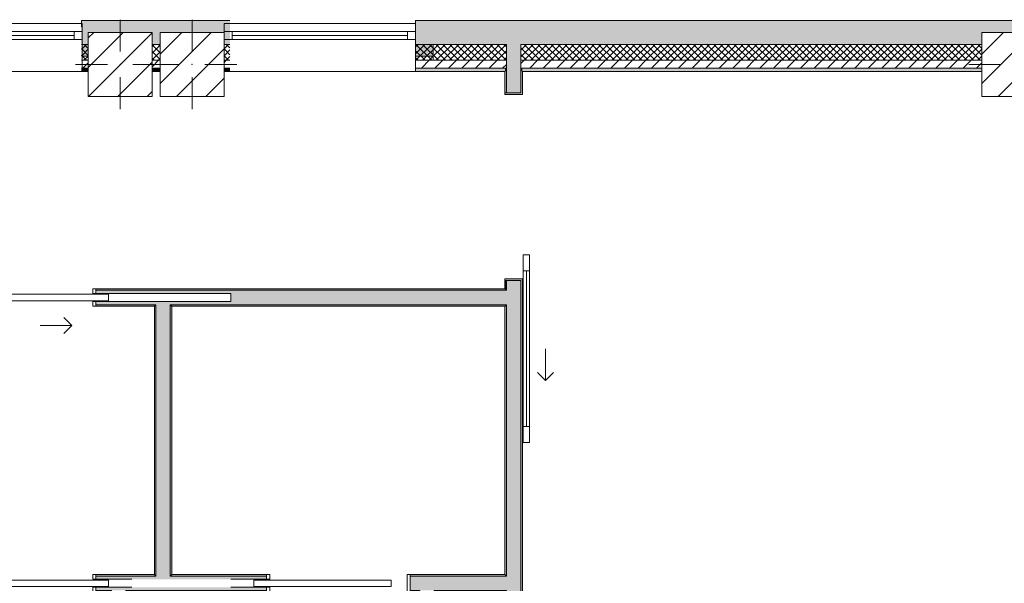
# Model space of a CAD drawing. Header units: millimetres. Extents: x -28277 to 305935, y -19284 to 4746.
# Tile 175 of 256: x 170954 to 177123, y -15544 to -12015. Entities that reach past the tile are written whole.
import ezdxf

# ---------------------------------------------------------------- set-up
doc = ezdxf.new("R2010")
doc.units = ezdxf.units.MM
doc.header["$MEASUREMENT"] = 0
doc.linetypes.add('Wipeout_Contour', pattern=[1000, 0, -1000])
for name, color, linetype in [('10_ESTR_Pilars', 7, 'Continuous'), ('12_FAÇ_Façana', 7, 'Continuous'), ('Puertas Archicad', 7, 'Continuous'), ('Ventanas Archicad', 7, 'Continuous')]:
    doc.layers.add(name, color=color, linetype=linetype)
for name, color, linetype, lineweight in [('10_ESTR_Pilars_Pluma_Nº__20', 1, 'Continuous', 5), ('10_ESTR_Pilars_Pluma_Nº__28', 7, 'Continuous', 20), ('10_ESTR_Pilars_Pluma_Nº__42', 8, 'Continuous', 25), ('12_FAÇ_Façana_Pluma_Nº__2', 8, 'Continuous', 5), ('12_FAÇ_Façana_Pluma_Nº__7', 7, 'Continuous', 5), ('Puertas Archicad_Pluma_Nº__1', 7, 'Continuous', 5), ('Puertas Archicad_Pluma_Nº__7', 7, 'Continuous', 5), ('Ventanas Archicad_Pluma_Nº__7', 7, 'Continuous', 5)]:
    doc.layers.add(name, color=color, linetype=linetype, lineweight=lineweight)
for name, color, linetype, lineweight, true_color in [('12_FAÇ_Façana_Pluma_Nº__102', 7, 'Continuous', 5, 0xcccccc), ('12_FAÇ_Façana_Pluma_Nº__174', 7, 'Continuous', 13, 0xe4ad2c), ('12_FAÇ_Façana_Pluma_Nº__176', 7, 'Continuous', 15, 0x93a0c6), ('12_FAÇ_Façana_Pluma_Nº__3', 7, 'Continuous', 5, 0xa4a4a4), ('12_FAÇ_Façana_Pluma_Nº__43', 7, 'Continuous', 5, 0xa4a4a6), ('Puertas Archicad_Pluma_Nº__23', 7, 'Continuous', 5, 0xa4a4a6), ('Puertas Archicad_Pluma_Nº__3', 7, 'Continuous', 5, 0xa4a4a4), ('Ventanas Archicad_Pluma_Nº__23', 7, 'Continuous', 5, 0xa4a4a6), ('Ventanas Archicad_Pluma_Nº__3', 7, 'Continuous', 5, 0xa4a4a4), ('Ventanas Archicad_Pluma_Nº__43', 7, 'Continuous', 5, 0xa4a4a6)]:
    doc.layers.add(name, color=color, linetype=linetype, lineweight=lineweight, true_color=true_color)
pattern_1 = [(45, (184431.643, 0), (-42.4264, 42.4264), [])]
pattern_2 = [(45, (184431.643, 0), (-21.213203, 21.213203), []), (135, (184431.643, 0), (21.213203, 21.213203), [])]
pattern_3 = [(0, (184431.64, 0), (0, 150), [0, -150])]
pattern_4 = [(0, (0, 0), (0, 1558.8), [97.5, -802.5]), (0, (450, 779.4), (0, 1558.8), [97.5, -802.5]), (60, (0, 0), (-1350, 779.4), [97.5, -802.5]), (60, (900, 0), (-1350, 779.4), [97.5, -802.5]), (120, (97.5, 0), (1350, 779.4), [97.5, -802.5]), (120, (997.5, 0), (1350, 779.4), [97.5, -802.5]), (0, (0, 150), (0, 300), [0, -300, 0, -450]), (45, (150, 150), (-212.13, 212.13), [0, -225, 0, -375])]
pattern_5 = [(45, (184431.64, 0), (-91.9239, 91.9239), [])]

# ---------------------------------------------------------------- blocks, each defined once
blk = doc.blocks.new('Muro_56_7', base_point=(177395.5, -12339))
at = {"layer": '12_FAÇ_Façana_Pluma_Nº__102', "linetype": 'Continuous', "lineweight": 0, "true_color": 0xe5e5e5}
for points in [[(174003.7, -12019), (173434.2, -12019), (173434.2, -12169), (174003.7, -12169)], [(174003.7, -12169), (174093.7, -12169), (174093.7, -12019), (174003.7, -12019)], [(174093.7, -12019), (174093.7, -12169), (176981.2, -12169), (176981.2, -12094.6), (177381.3, -12094.6), (177381.3, -12169), (177395.5, -12169), (177395.5, -12019)]]:
    blk.add_hatch(color=254, dxfattribs=at).paths.add_polyline_path(points)
at = {"layer": '12_FAÇ_Façana_Pluma_Nº__174', "linetype": 'Continuous', "lineweight": 13, "true_color": 0xe4ad2c}
h = blk.add_hatch(dxfattribs=at)
h.set_pattern_fill('SATE_Aislamiento_0007', color=42, style=0, pattern_type=2)
h.set_pattern_definition(pattern_2)
h.paths.add_polyline_path([(174003.7, -12169), (173434.2, -12169), (173434.2, -12269), (174003.7, -12269)])
h = blk.add_hatch(dxfattribs=at)
h.set_pattern_fill('SATE_Aislamiento_0007', color=42, style=0, pattern_type=2)
h.set_pattern_definition(pattern_2)
h.paths.add_polyline_path([(174093.7, -12269), (176981.2, -12269), (176981.2, -12169), (174093.7, -12169)])
h = blk.add_hatch(dxfattribs=at)
h.set_pattern_fill('SATE_Aislamiento_0007', color=42, style=0, pattern_type=2)
h.set_pattern_definition(pattern_2)
h.paths.add_polyline_path([(177381.3, -12269), (177395.5, -12269), (177395.5, -12169), (177381.3, -12169)])
at = {"layer": '12_FAÇ_Façana_Pluma_Nº__176', "linetype": 'Continuous', "lineweight": 0, "true_color": 0x495063}
for points in [[(173993.7, -12319), (173434.2, -12319), (173434.2, -12339), (173993.7, -12339)], [(173993.7, -12339), (174003.7, -12339), (174003.7, -12319), (173993.7, -12319)], [(174093.7, -12339), (174103.7, -12339), (174103.7, -12319), (174093.7, -12319)], [(174103.7, -12339), (176981.2, -12339), (176981.2, -12319), (174103.7, -12319)], [(177381.3, -12339), (177395.5, -12339), (177395.5, -12319), (177381.3, -12319)]]:
    blk.add_hatch(color=251, dxfattribs=at).paths.add_polyline_path(points)
at = {"layer": '12_FAÇ_Façana_Pluma_Nº__2', "linetype": 'Continuous', "lineweight": 5}
h = blk.add_hatch(dxfattribs=at)
h.set_pattern_fill('Ceramic_0007', color=8, style=0, pattern_type=2)
h.set_pattern_definition(pattern_1)
h.paths.add_polyline_path([(174003.7, -12269), (173434.2, -12269), (173434.2, -12319), (174003.7, -12319)])
h = blk.add_hatch(dxfattribs=at)
h.set_pattern_fill('Ceramic_0007', color=8, style=0, pattern_type=2)
h.set_pattern_definition(pattern_1)
h.paths.add_polyline_path([(174093.7, -12319), (176981.2, -12319), (176981.2, -12269), (174093.7, -12269)])
h = blk.add_hatch(dxfattribs=at)
h.set_pattern_fill('Ceramic_0007', color=8, style=0, pattern_type=2)
h.set_pattern_definition(pattern_1)
h.paths.add_polyline_path([(177381.3, -12319), (177395.5, -12319), (177395.5, -12269), (177381.3, -12269)])
at = {"layer": '12_FAÇ_Façana_Pluma_Nº__7', "color": 7, "linetype": 'Continuous', "lineweight": 5}
for p, q in [((173434.2, -12169), (174003.7, -12169)), ((174003.7, -12169), (174003.7, -12269)), ((174093.7, -12269), (174093.7, -12169)), ((174093.7, -12169), (176981.2, -12169)), ((177381.3, -12169), (177395.5, -12169)), ((173434.2, -12269), (174003.7, -12269)), ((174003.7, -12269), (174003.7, -12319)), ((174093.7, -12319), (174093.7, -12269)), ((174093.7, -12269), (176981.2, -12269)), ((177381.3, -12269), (177395.5, -12269)), ((173434.2, -12319), (174003.7, -12319)), ((174003.7, -12319), (174003.7, -12339)), ((174093.7, -12339), (174093.7, -12319)), ((174093.7, -12319), (176981.2, -12319)), ((177381.3, -12319), (177395.5, -12319))]:
    blk.add_line(p, q, dxfattribs=at)
at = {"layer": '12_FAÇ_Façana_Pluma_Nº__7', "color": 7, "linetype": 'Continuous', "lineweight": 5, "flags": 128}
for points in [[(177395.5, -12019), (173434.2, -12019)], [(173434.2, -12019), (173434.2, -12339)], [(177395.5, -12059), (177395.5, -12019)], [(173434.2, -12339), (173993.7, -12339)], [(174103.7, -12339), (176981.2, -12339)], [(177381.3, -12339), (177395.5, -12339)]]:
    blk.add_lwpolyline(points, dxfattribs=at)
blk = doc.blocks.new('Muro_58_7', base_point=(172270.5, -12339))
at = {"layer": '12_FAÇ_Façana_Pluma_Nº__102', "linetype": 'Continuous', "lineweight": 0, "true_color": 0xe5e5e5}
blk.add_hatch(color=254, dxfattribs=at).paths.add_polyline_path([(172270.5, -12019), (171340.5, -12019), (171340.5, -12169), (171383.3, -12169), (171383.3, -12094.6), (171783.3, -12094.6), (171783.3, -12169), (171834.2, -12169), (171834.2, -12094.6), (172234.2, -12094.6), (172234.2, -12169), (172270.5, -12169)])
at = {"layer": '12_FAÇ_Façana_Pluma_Nº__174', "linetype": 'Continuous', "lineweight": 13, "true_color": 0xe4ad2c}
h = blk.add_hatch(dxfattribs=at)
h.set_pattern_fill('SATE_Aislamiento_0007', color=42, style=0, pattern_type=2)
h.set_pattern_definition(pattern_2)
h.paths.add_polyline_path([(171340.5, -12269), (171383.3, -12269), (171383.3, -12169), (171340.5, -12169)])
h = blk.add_hatch(dxfattribs=at)
h.set_pattern_fill('SATE_Aislamiento_0007', color=42, style=0, pattern_type=2)
h.set_pattern_definition(pattern_2)
h.paths.add_polyline_path([(171783.3, -12269), (171834.2, -12269), (171834.2, -12169), (171783.3, -12169)])
h = blk.add_hatch(dxfattribs=at)
h.set_pattern_fill('SATE_Aislamiento_0007', color=42, style=0, pattern_type=2)
h.set_pattern_definition(pattern_2)
h.paths.add_polyline_path([(172234.2, -12269), (172270.5, -12269), (172270.5, -12169), (172234.2, -12169)])
at = {"layer": '12_FAÇ_Façana_Pluma_Nº__176', "linetype": 'Continuous', "lineweight": 0, "true_color": 0x495063}
for points in [[(171340.5, -12339), (171383.3, -12339), (171383.3, -12319), (171340.5, -12319)], [(171783.3, -12339), (171834.2, -12339), (171834.2, -12319), (171783.3, -12319)], [(172234.2, -12339), (172270.5, -12339), (172270.5, -12319), (172234.2, -12319)]]:
    blk.add_hatch(color=251, dxfattribs=at).paths.add_polyline_path(points)
at = {"layer": '12_FAÇ_Façana_Pluma_Nº__2', "linetype": 'Continuous', "lineweight": 5}
h = blk.add_hatch(dxfattribs=at)
h.set_pattern_fill('Ceramic_0007', color=8, style=0, pattern_type=2)
h.set_pattern_definition(pattern_1)
h.paths.add_polyline_path([(171340.5, -12319), (171383.3, -12319), (171383.3, -12269), (171340.5, -12269)])
h = blk.add_hatch(dxfattribs=at)
h.set_pattern_fill('Ceramic_0007', color=8, style=0, pattern_type=2)
h.set_pattern_definition(pattern_1)
h.paths.add_polyline_path([(171783.3, -12319), (171834.2, -12319), (171834.2, -12269), (171783.3, -12269)])
h = blk.add_hatch(dxfattribs=at)
h.set_pattern_fill('Ceramic_0007', color=8, style=0, pattern_type=2)
h.set_pattern_definition(pattern_1)
h.paths.add_polyline_path([(172234.2, -12319), (172270.5, -12319), (172270.5, -12269), (172234.2, -12269)])
at = {"layer": '12_FAÇ_Façana_Pluma_Nº__7', "color": 7, "linetype": 'Continuous', "lineweight": 5}
for p, q in [((171340.5, -12169), (171383.3, -12169)), ((171783.3, -12169), (171834.2, -12169)), ((172234.2, -12169), (172270.5, -12169)), ((171340.5, -12269), (171383.3, -12269)), ((171783.3, -12269), (171834.2, -12269)), ((172234.2, -12269), (172270.5, -12269)), ((171340.5, -12319), (171383.3, -12319)), ((171783.3, -12319), (171834.2, -12319)), ((172234.2, -12319), (172270.5, -12319))]:
    blk.add_line(p, q, dxfattribs=at)
at = {"layer": '12_FAÇ_Façana_Pluma_Nº__7', "color": 7, "linetype": 'Continuous', "lineweight": 5, "flags": 128}
for points in [[(172270.5, -12019), (171340.5, -12019)], [(171340.5, -12019), (171340.5, -12059)], [(171340.5, -12339), (171383.3, -12339)], [(171783.3, -12339), (171834.2, -12339)], [(172234.2, -12339), (172270.5, -12339)]]:
    blk.add_lwpolyline(points, dxfattribs=at)
blk = doc.blocks.new('Ventana Vertical Multi-Faja 27_11')
at = {"layer": 'Ventanas Archicad_Pluma_Nº__23', "color": 253, "linetype": 'Continuous', "lineweight": 5, "true_color": 0xa4a4a6}
for p, q in [((-600, 0), (-550, 0)), ((-550, 0), (-550, -50)), ((550, -50), (550, 0)), ((550, 0), (600, 0)), ((-550, -50), (-600, -50)), ((600, -50), (550, -50))]:
    blk.add_line(p, q, dxfattribs=at)
at = {"layer": 'Ventanas Archicad_Pluma_Nº__3', "color": 253, "linetype": 'Continuous', "lineweight": 5, "true_color": 0xa4a4a4}
for p, q in [((-600, 50), (600, 50)), ((-550, 0), (550, 0)), ((-550, -25), (550, -25)), ((550, -50), (-550, -50)), ((-600, -250), (600, -250))]:
    blk.add_line(p, q, dxfattribs=at)
at = {"layer": 'Ventanas Archicad_Pluma_Nº__43', "color": 253, "linetype": 'Continuous', "lineweight": 5, "true_color": 0xa4a4a6}
for p, q in [((-600, -180), (-600, -155)), ((600, -180), (600, -155))]:
    blk.add_line(p, q, dxfattribs=at)
at = {"layer": 'Ventanas Archicad_Pluma_Nº__7', "color": 7, "linetype": 'Continuous', "lineweight": 5}
for p, q in [((-600, 50), (-600, 30)), ((-600, 30), (-600, 0)), ((-600, 30), (-600, 0)), ((-600, 0), (-600, -50)), ((-600, 0), (-600, -50)), ((-600, 0), (-600, -50)), ((-600, 0), (-600, -50)), ((600, 50), (600, 30)), ((600, 30), (600, 0)), ((600, 30), (600, 0)), ((600, 0), (600, -50)), ((600, 0), (600, -50)), ((600, 0), (600, -50)), ((600, 0), (600, -50)), ((-600, -50), (-600, -80)), ((-600, -50), (-600, -80)), ((600, -50), (600, -80)), ((600, -50), (600, -80)), ((-600, -80), (-600, -155)), ((-600, -80), (-600, -155)), ((600, -80), (600, -155)), ((600, -80), (600, -155)), ((-600, -180), (-600, -230)), ((600, -180), (600, -230)), ((-600, -230), (-600, -250)), ((600, -230), (600, -250))]:
    blk.add_line(p, q, dxfattribs=at)
blk = doc.blocks.new('Muro_60_7', base_point=(173429.2, -12339))
at = {"layer": '12_FAÇ_Façana', "linetype": 'Continuous', "lineweight": 0, "true_color": 0x000000}
h = blk.add_hatch(dxfattribs=at)
h.set_pattern_fill('Yeso_0007', color=18, style=0, pattern_type=2)
h.set_pattern_definition(pattern_3)
h.paths.add_polyline_path([(172234.2, -12269), (172234.2, -12244), (172124.2, -12244), (172124.2, -12269)])
h = blk.add_hatch(dxfattribs=at)
h.set_pattern_fill('Yeso_0007', color=18, style=0, pattern_type=2)
h.set_pattern_definition(pattern_3)
h.paths.add_polyline_path([(173434.2, -12269), (173544.2, -12269), (173544.2, -12244), (173434.2, -12244)])
at = {"layer": '12_FAÇ_Façana_Pluma_Nº__102', "linetype": 'Continuous', "lineweight": 0, "true_color": 0xe5e5e5}
for points in [[(172124.2, -12169), (172124.2, -12244), (172234.2, -12244), (172234.2, -12059)], [(173544.2, -12169), (173434.2, -12059), (173434.2, -12244), (173544.2, -12244)]]:
    blk.add_hatch(color=254, dxfattribs=at).paths.add_polyline_path(points)
at = {"layer": '12_FAÇ_Façana_Pluma_Nº__43', "color": 253, "linetype": 'Continuous', "lineweight": 5, "true_color": 0xa4a4a6}
for p, q in [((172124.2, -12244), (172124.2, -12269)), ((172234.2, -12244), (172124.2, -12244)), ((172124.2, -12269), (172234.2, -12269)), ((172234.2, -12269), (172234.2, -12244)), ((173434.2, -12269), (173434.2, -12244)), ((173434.2, -12244), (173544.2, -12244)), ((173544.2, -12269), (173434.2, -12269)), ((173544.2, -12244), (173544.2, -12269))]:
    blk.add_line(p, q, dxfattribs=at)
at = {"layer": '12_FAÇ_Façana_Pluma_Nº__7', "color": 7, "linetype": 'Continuous', "lineweight": 5}
for p, q in [((172234.2, -12039), (172234.2, -12059)), ((172234.2, -12059), (172234.2, -12089)), ((172234.2, -12059), (172234.2, -12089)), ((172234.2, -12089), (172234.2, -12139)), ((172234.2, -12089), (172234.2, -12139)), ((173434.2, -12039), (173434.2, -12059)), ((173434.2, -12059), (173434.2, -12089)), ((173434.2, -12059), (173434.2, -12089)), ((173434.2, -12089), (173434.2, -12139)), ((173434.2, -12089), (173434.2, -12139)), ((172234.2, -12139), (172234.2, -12169)), ((172234.2, -12139), (172234.2, -12169)), ((173434.2, -12139), (173434.2, -12169)), ((173434.2, -12139), (173434.2, -12169)), ((172124.2, -12169), (172124.2, -12244)), ((172234.2, -12169), (172234.2, -12244)), ((172234.2, -12169), (172234.2, -12244)), ((173434.2, -12169), (173434.2, -12244)), ((173434.2, -12169), (173434.2, -12244)), ((173544.2, -12169), (173544.2, -12244)), ((172234.2, -12269), (172234.2, -12319)), ((173434.2, -12269), (173434.2, -12319)), ((172234.2, -12319), (172234.2, -12339)), ((173434.2, -12319), (173434.2, -12339))]:
    blk.add_line(p, q, dxfattribs=at)
at = {"layer": 'Ventanas Archicad', "color": 253, "linetype": 'Continuous', "lineweight": 5, "true_color": 0xa4a4a6, "zscale": 1000}
blk.add_blockref('Ventana Vertical Multi-Faja 27_11', (172834.2, -12089), dxfattribs=at)
blk = doc.blocks.new('Muro_61_7', base_point=(171340.5, -12339))
at = {"layer": '12_FAÇ_Façana', "linetype": 'Continuous', "lineweight": 0, "true_color": 0x000000}
h = blk.add_hatch(dxfattribs=at)
h.set_pattern_fill('Yeso_0007', color=18, style=0, pattern_type=2)
h.set_pattern_definition(pattern_3)
h.paths.add_polyline_path([(170145.5, -12269), (170145.5, -12244), (170035.5, -12244), (170035.5, -12269)])
h = blk.add_hatch(dxfattribs=at)
h.set_pattern_fill('Yeso_0007', color=18, style=0, pattern_type=2)
h.set_pattern_definition(pattern_3)
h.paths.add_polyline_path([(171345.5, -12269), (171455.5, -12269), (171455.5, -12244), (171345.5, -12244)])
at = {"layer": '12_FAÇ_Façana_Pluma_Nº__102', "linetype": 'Continuous', "lineweight": 0, "true_color": 0xe5e5e5}
for points in [[(170035.5, -12169), (170035.5, -12244), (170145.5, -12244), (170145.5, -12059)], [(171455.5, -12169), (171345.5, -12059), (171345.5, -12244), (171455.5, -12244)]]:
    blk.add_hatch(color=254, dxfattribs=at).paths.add_polyline_path(points)
at = {"layer": '12_FAÇ_Façana_Pluma_Nº__43', "color": 253, "linetype": 'Continuous', "lineweight": 5, "true_color": 0xa4a4a6}
for p, q in [((170035.5, -12244), (170035.5, -12269)), ((170145.5, -12244), (170035.5, -12244)), ((170035.5, -12269), (170145.5, -12269)), ((170145.5, -12269), (170145.5, -12244)), ((171345.5, -12269), (171345.5, -12244)), ((171345.5, -12244), (171455.5, -12244)), ((171455.5, -12269), (171345.5, -12269)), ((171455.5, -12244), (171455.5, -12269))]:
    blk.add_line(p, q, dxfattribs=at)
at = {"layer": '12_FAÇ_Façana_Pluma_Nº__7', "color": 7, "linetype": 'Continuous', "lineweight": 5}
for p, q in [((170145.5, -12039), (170145.5, -12059)), ((170145.5, -12059), (170145.5, -12089)), ((170145.5, -12059), (170145.5, -12089)), ((170145.5, -12089), (170145.5, -12139)), ((170145.5, -12089), (170145.5, -12139)), ((171345.5, -12039), (171345.5, -12059)), ((171345.5, -12059), (171345.5, -12089)), ((171345.5, -12059), (171345.5, -12089)), ((171345.5, -12089), (171345.5, -12139)), ((171345.5, -12089), (171345.5, -12139)), ((170145.5, -12139), (170145.5, -12169)), ((170145.5, -12139), (170145.5, -12169)), ((171345.5, -12139), (171345.5, -12169)), ((171345.5, -12139), (171345.5, -12169)), ((170035.5, -12169), (170035.5, -12244)), ((170145.5, -12169), (170145.5, -12244)), ((170145.5, -12169), (170145.5, -12244)), ((171345.5, -12169), (171345.5, -12244)), ((171345.5, -12169), (171345.5, -12244)), ((171455.5, -12169), (171455.5, -12244)), ((170145.5, -12269), (170145.5, -12319)), ((171345.5, -12269), (171345.5, -12319)), ((170145.5, -12319), (170145.5, -12339)), ((171345.5, -12319), (171345.5, -12339))]:
    blk.add_line(p, q, dxfattribs=at)
at = {"layer": 'Ventanas Archicad', "color": 253, "linetype": 'Continuous', "lineweight": 5, "true_color": 0xa4a4a6, "zscale": 1000}
blk.add_blockref('Ventana Vertical Multi-Faja 27_11', (170745.5, -12089), dxfattribs=at)
blk = doc.blocks.new('Puerta Corredera Exterior 27_2')
at = {"layer": 'Puertas Archicad', "linetype": 'Continuous', "lineweight": 0, "true_color": 0xffffff}
h = blk.add_hatch(dxfattribs=at)
h.set_pattern_fill('Hormigón_en_Masa_0007', style=0, pattern_type=2)
h.set_pattern_definition(pattern_4)
h.paths.add_polyline_path([(428.1, 155), (428.1, 115), (528.1, 115), (528.1, 155)])
h = blk.add_hatch(dxfattribs=at)
h.set_pattern_fill('Hormigón_en_Masa_0007', style=0, pattern_type=2)
h.set_pattern_definition(pattern_4)
h.paths.add_polyline_path([(1602.1, 115), (1602.1, 155), (1502.1, 155), (1502.1, 115)])
at = {"layer": 'Puertas Archicad_Pluma_Nº__1', "color": 7, "linetype": 'Continuous', "lineweight": 5}
for p, q in [((428.1, 155), (528.1, 155)), ((428.1, 115), (428.1, 155)), ((528.1, 155), (528.1, 115)), ((528.1, 135), (1502.1, 135)), ((1502.1, 115), (1502.1, 155)), ((1502.1, 155), (1602.1, 155)), ((1602.1, 155), (1602.1, 115)), ((528.1, 115), (428.1, 115)), ((1602.1, 115), (1502.1, 115))]:
    blk.add_line(p, q, dxfattribs=at)
at = {"layer": 'Puertas Archicad_Pluma_Nº__1', "color": 7, "linetype": 'Continuous', "lineweight": 5, "flags": 128}
for points in [[(528.1, 155), (1502.1, 155), (1502.1, 135), (528.1, 135)], [(528.1, 135), (1502.1, 135), (1502.1, 115), (528.1, 115)]]:
    blk.add_lwpolyline(points, close=True, dxfattribs=at)
at = {"layer": 'Puertas Archicad_Pluma_Nº__3', "color": 253, "linetype": 'Continuous', "lineweight": 5, "true_color": 0xa4a4a4}
for p, q in [((1015.1, 255), (1215.1, 255)), ((1215.1, 255), (1165.1, 305)), ((1215.1, 255), (1165.1, 205))]:
    blk.add_line(p, q, dxfattribs=at)
at = {"layer": 'Puertas Archicad_Pluma_Nº__7', "color": 7, "linetype": 'Continuous', "lineweight": 5}
for p, q in [((-587, 110), (-577, 110)), ((-577, 0), (-577, 110)), ((587, 110), (577, 110)), ((577, 0), (577, 110))]:
    blk.add_line(p, q, dxfattribs=at)
blk = doc.blocks.new('Muro_78_7', base_point=(173993.7, -17084))
at = {"layer": '12_FAÇ_Façana_Pluma_Nº__102', "linetype": 'Continuous', "lineweight": 0, "true_color": 0xe5e5e5}
for points in [[(174003.7, -12269), (174093.7, -12269), (174093.7, -12169), (174003.7, -12169)], [(174003.7, -12319), (174093.7, -12319), (174093.7, -12269), (174003.7, -12269)], [(174003.7, -12339), (174093.7, -12339), (174093.7, -12319), (174003.7, -12319)], [(174003.7, -12473), (174093.7, -12473), (174093.7, -12339), (174003.7, -12339)], [(174003.7, -13709.4), (174093.7, -13709.4), (174093.7, -13647), (174003.7, -13647)], [(174003.7, -13709.4), (174003.7, -13799.4), (174093.7, -13799.4), (174093.7, -13709.4)], [(174003.7, -13799.4), (174003.7, -15499.4), (174093.7, -15499.4), (174093.7, -13799.4)], [(174003.7, -15499.4), (174003.7, -15589.4), (174093.7, -15589.4), (174093.7, -15499.4)], [(174003.7, -15589.4), (174003.7, -16701), (174093.7, -16701), (174093.7, -15589.4)], [(174003.7, -16701), (174003.7, -16771), (174093.7, -16771), (174093.7, -16701)], [(174003.7, -16771), (174003.7, -16974), (174093.7, -16974), (174093.7, -16771)], [(174093.7, -16974), (174003.7, -16974), (174003.7, -16984), (174093.7, -16984)]]:
    blk.add_hatch(color=254, dxfattribs=at).paths.add_polyline_path(points)
at = {"layer": '12_FAÇ_Façana_Pluma_Nº__176', "linetype": 'Continuous', "lineweight": 0, "true_color": 0x495063}
for points in [[(174003.7, -12339), (173993.7, -12339), (173993.7, -12473), (174003.7, -12473)], [(174093.7, -12339), (174093.7, -12473), (174103.7, -12473), (174103.7, -12339)], [(174103.7, -12483), (174103.7, -12473), (174093.7, -12473), (173993.7, -12473), (173993.7, -12483)], [(174103.7, -13647), (174103.7, -13637), (173993.7, -13637), (173993.7, -13647), (174093.7, -13647)], [(173993.7, -13647), (173993.7, -13699.4), (174003.7, -13699.4), (174003.7, -13647)], [(174093.7, -16691), (174103.7, -16691), (174103.7, -13647), (174093.7, -13647)], [(173993.7, -13699.4), (173993.7, -13709.4), (174003.7, -13709.4), (174003.7, -13699.4)], [(173993.7, -13799.4), (173993.7, -13809.4), (174003.7, -13809.4), (174003.7, -13799.4)], [(173993.7, -13809.4), (173993.7, -15489.4), (174003.7, -15489.4), (174003.7, -13809.4)], [(173993.7, -15489.4), (173993.7, -15499.4), (174003.7, -15499.4), (174003.7, -15489.4)], [(173993.7, -15589.4), (173993.7, -15599.4), (174003.7, -15599.4), (174003.7, -15589.4)], [(173993.7, -15599.4), (173993.7, -16974), (174003.7, -16974), (174003.7, -15599.4)], [(174093.7, -16691), (174093.7, -16701), (174103.7, -16701), (174103.7, -16691)], [(174093.7, -16771), (174093.7, -16781), (174103.7, -16781), (174103.7, -16771)], [(174093.7, -16781), (174093.7, -16974), (174103.7, -16974), (174103.7, -16781)]]:
    blk.add_hatch(color=251, dxfattribs=at).paths.add_polyline_path(points)
at = {"layer": '12_FAÇ_Façana_Pluma_Nº__7', "color": 7, "linetype": 'Continuous', "lineweight": 5}
for p, q in [((174003.7, -12169), (174003.7, -12269)), ((174093.7, -12269), (174093.7, -12169)), ((174003.7, -12269), (174003.7, -12319)), ((174093.7, -12319), (174093.7, -12269)), ((174003.7, -12319), (174003.7, -12339)), ((174093.7, -12339), (174093.7, -12319)), ((174003.7, -12339), (174003.7, -12473)), ((174093.7, -12473), (174093.7, -12339)), ((173993.7, -12473), (173993.7, -12483)), ((174093.7, -12473), (173993.7, -12473)), ((173993.7, -12483), (174103.7, -12483)), ((174103.7, -12473), (174103.7, -12483)), ((173993.7, -13637), (174103.7, -13637)), ((173993.7, -13647), (173993.7, -13637)), ((174093.7, -13647), (173993.7, -13647)), ((174003.7, -13647), (174003.7, -13709.4)), ((174093.7, -13709.4), (174093.7, -13647)), ((174103.7, -13647), (174103.7, -13637)), ((174003.7, -13709.4), (173993.7, -13709.4)), ((174093.7, -13799.4), (174093.7, -13709.4)), ((173993.7, -13799.4), (174003.7, -13799.4)), ((174003.7, -13799.4), (174003.7, -15499.4)), ((174093.7, -15499.4), (174093.7, -13799.4)), ((174003.7, -15499.4), (173993.7, -15499.4)), ((174093.7, -15589.4), (174093.7, -15499.4)), ((173993.7, -15589.4), (174003.7, -15589.4)), ((174003.7, -15589.4), (174003.7, -16701)), ((174093.7, -16701), (174093.7, -15589.4)), ((174003.7, -16701), (174003.7, -16771)), ((174103.7, -16701), (174093.7, -16701)), ((174003.7, -16771), (174003.7, -16974)), ((174093.7, -16771), (174103.7, -16771)), ((174093.7, -16974), (174093.7, -16771)), ((174003.7, -16974), (174003.7, -16984)), ((174093.7, -16984), (174093.7, -16974))]:
    blk.add_line(p, q, dxfattribs=at)
at = {"layer": '12_FAÇ_Façana_Pluma_Nº__7', "color": 7, "linetype": 'Continuous', "lineweight": 5, "flags": 128}
for points in [[(173993.7, -12339), (173993.7, -12473)], [(174103.7, -12473), (174103.7, -12339)], [(173993.7, -13647), (173993.7, -13699.4)], [(174103.7, -16691), (174103.7, -13647)], [(173993.7, -13809.4), (173993.7, -15489.4)], [(173993.7, -15599.4), (173993.7, -16974)], [(174103.7, -16974), (174103.7, -16781)]]:
    blk.add_lwpolyline(points, dxfattribs=at)
at = {"layer": 'Puertas Archicad', "color": 253, "linetype": 'Continuous', "lineweight": 5, "true_color": 0xa4a4a6, "zscale": 1000, "rotation": 270}
blk.add_blockref('Puerta Corredera Exterior 27_2', (173993.7, -13060), dxfattribs=at)
blk = doc.blocks.new('Puerta Corredera Empotrada 27_4')
at = {"layer": 'Puertas Archicad', "linetype": 'Continuous', "lineweight": 0, "true_color": 0xffffff}
h = blk.add_hatch(dxfattribs=at)
h.set_pattern_fill('Hormigón_en_Masa_0007', style=0, pattern_type=2)
h.set_pattern_definition(pattern_4)
h.paths.add_polyline_path([(-330, -35), (-330, -75), (530, -75), (530, -35)])
at = {"layer": 'Puertas Archicad_Pluma_Nº__23', "color": 253, "linetype": 'Continuous', "lineweight": 5, "true_color": 0xa4a4a6}
for p, q in [((-430, 0), (-450, 0)), ((-450, 0), (-450, -110)), ((-430, -110), (-430, 0)), ((450, 0), (430, 0)), ((430, 0), (430, -30)), ((450, -30), (450, 0)), ((430, -30), (450, -30)), ((-450, -110), (-430, -110)), ((450, -80), (430, -80)), ((430, -80), (430, -110)), ((430, -110), (450, -110)), ((450, -110), (450, -80))]:
    blk.add_line(p, q, dxfattribs=at)
at = {"layer": 'Puertas Archicad_Pluma_Nº__3', "color": 253, "linetype": 'Continuous', "lineweight": 5, "true_color": 0xa4a4a4}
for p, q in [((300, 120), (250, 170)), ((100, 120), (300, 120)), ((300, 120), (250, 70)), ((-330, -35), (530, -35)), ((-330, -75), (-330, -35)), ((530, -35), (530, -75)), ((530, -75), (-330, -75))]:
    blk.add_line(p, q, dxfattribs=at)
at = {"layer": 'Puertas Archicad_Pluma_Nº__7', "color": 7, "linetype": 'Continuous', "lineweight": 5}
for p, q in [((-450, -10), (-450, 0)), ((-450, -10), (-450, 0)), ((450, -10), (450, 0)), ((450, -10), (450, 0)), ((-450, -100), (-450, -10)), ((-450, -100), (-450, -10)), ((450, -30), (450, -10)), ((450, -30), (450, -10)), ((-450, -110), (-450, -100)), ((-450, -110), (-450, -100)), ((450, -100), (450, -80)), ((450, -100), (450, -80)), ((450, -110), (450, -100)), ((450, -110), (450, -100))]:
    blk.add_line(p, q, dxfattribs=at)
blk = doc.blocks.new('Puerta Corredera Empotrada 27_5')
at = {"layer": 'Puertas Archicad', "linetype": 'Continuous', "lineweight": 0, "true_color": 0xffffff}
h = blk.add_hatch(dxfattribs=at)
h.set_pattern_fill('Hormigón_en_Masa_0007', style=0, pattern_type=2)
h.set_pattern_definition(pattern_4)
h.paths.add_polyline_path([(-330, -35), (-330, -75), (530, -75), (530, -35)])
at = {"layer": 'Puertas Archicad_Pluma_Nº__23', "color": 253, "linetype": 'Continuous', "lineweight": 5, "true_color": 0xa4a4a6}
for p, q in [((-430, 0), (-450, 0)), ((-450, 0), (-450, -110)), ((-430, -110), (-430, 0)), ((450, 0), (430, 0)), ((430, 0), (430, -30)), ((450, -30), (450, 0)), ((430, -30), (450, -30)), ((-450, -110), (-430, -110)), ((450, -80), (430, -80)), ((430, -80), (430, -110)), ((430, -110), (450, -110)), ((450, -110), (450, -80))]:
    blk.add_line(p, q, dxfattribs=at)
at = {"layer": 'Puertas Archicad_Pluma_Nº__3', "color": 253, "linetype": 'Continuous', "lineweight": 5, "true_color": 0xa4a4a4}
for p, q in [((300, 120), (250, 170)), ((100, 120), (300, 120)), ((300, 120), (250, 70)), ((-330, -35), (530, -35)), ((-330, -75), (-330, -35)), ((530, -35), (530, -75)), ((530, -75), (-330, -75))]:
    blk.add_line(p, q, dxfattribs=at)
at = {"layer": 'Puertas Archicad_Pluma_Nº__7', "color": 7, "linetype": 'Continuous', "lineweight": 5}
for p, q in [((-450, -10), (-450, 0)), ((-450, -10), (-450, 0)), ((450, -10), (450, 0)), ((450, -10), (450, 0)), ((-450, -100), (-450, -10)), ((-450, -100), (-450, -10)), ((450, -30), (450, -10)), ((450, -30), (450, -10)), ((-450, -110), (-450, -100)), ((-450, -110), (-450, -100)), ((450, -100), (450, -80)), ((450, -100), (450, -80)), ((450, -110), (450, -100)), ((450, -110), (450, -100))]:
    blk.add_line(p, q, dxfattribs=at)
blk = doc.blocks.new('Muro_86_7', base_point=(173993.7, -13809.4))
at = {"layer": '12_FAÇ_Façana_Pluma_Nº__102', "linetype": 'Continuous', "lineweight": 0, "true_color": 0xe5e5e5}
for points in [[(168815.5, -13709.4), (168815.5, -13799.4), (168825.5, -13799.4), (168825.5, -13709.4)], [(168825.5, -13729.4), (169631.1, -13729.4), (169631.1, -13709.4), (168825.5, -13709.4)], [(171431.1, -13709.4), (171431.1, -13729.4), (171807.5, -13729.4), (171807.5, -13709.4)], [(171807.5, -13709.4), (171807.5, -13729.4), (171897.5, -13729.4), (171897.5, -13709.4)], [(171897.5, -13709.4), (171897.5, -13729.4), (172276.1, -13729.4), (172276.1, -13779.4), (171897.5, -13779.4), (171897.5, -13799.4), (173993.7, -13799.4), (173993.7, -13709.4)], [(173993.7, -13709.4), (173993.7, -13799.4), (174003.7, -13799.4), (174003.7, -13709.4)], [(168825.5, -13779.4), (168825.5, -13799.4), (169631.1, -13799.4), (169631.1, -13779.4)], [(171431.1, -13799.4), (171807.5, -13799.4), (171807.5, -13779.4), (171431.1, -13779.4)], [(171807.5, -13799.4), (171897.5, -13799.4), (171897.5, -13779.4), (171807.5, -13779.4)]]:
    blk.add_hatch(color=254, dxfattribs=at).paths.add_polyline_path(points)
at = {"layer": '12_FAÇ_Façana_Pluma_Nº__176', "linetype": 'Continuous', "lineweight": 0, "true_color": 0x495063}
for points in [[(168825.5, -13699.4), (168825.5, -13709.4), (169631.1, -13709.4), (169631.1, -13699.4)], [(173993.7, -13699.4), (171431.1, -13699.4), (171431.1, -13709.4), (173993.7, -13709.4)], [(168825.5, -13799.4), (168825.5, -13809.4), (169631.1, -13809.4), (169631.1, -13799.4)], [(171431.1, -13809.4), (171797.5, -13809.4), (171797.5, -13799.4), (171431.1, -13799.4)], [(171797.5, -13809.4), (171807.5, -13809.4), (171807.5, -13799.4), (171797.5, -13799.4)], [(171897.5, -13809.4), (171907.5, -13809.4), (171907.5, -13799.4), (171897.5, -13799.4)], [(171907.5, -13809.4), (173993.7, -13809.4), (173993.7, -13799.4), (171907.5, -13799.4)]]:
    blk.add_hatch(color=251, dxfattribs=at).paths.add_polyline_path(points)
at = {"layer": '12_FAÇ_Façana_Pluma_Nº__3', "color": 253, "linetype": 'Continuous', "lineweight": 5, "true_color": 0xa4a4a4}
for p, q in [((168786.1, -13729.4), (169631.1, -13729.4)), ((168786.1, -13779.4), (168786.1, -13729.4)), ((172276.1, -13729.4), (171431.1, -13729.4)), ((172276.1, -13779.4), (172276.1, -13729.4)), ((169631.1, -13779.4), (168786.1, -13779.4)), ((171431.1, -13779.4), (172276.1, -13779.4))]:
    blk.add_line(p, q, dxfattribs=at)
at = {"layer": '12_FAÇ_Façana_Pluma_Nº__7', "color": 7, "linetype": 'Continuous', "lineweight": 5}
for p, q in [((168825.5, -13709.4), (168815.5, -13709.4)), ((169631.1, -13709.4), (168825.5, -13709.4)), ((169631.1, -13699.4), (169631.1, -13709.4)), ((169631.1, -13709.4), (169631.1, -13729.4)), ((171431.1, -13699.4), (171431.1, -13709.4)), ((171807.5, -13709.4), (171431.1, -13709.4)), ((171431.1, -13709.4), (171431.1, -13729.4)), ((171897.5, -13709.4), (171807.5, -13709.4)), ((173993.7, -13709.4), (171897.5, -13709.4)), ((174003.7, -13709.4), (173993.7, -13709.4)), ((168815.5, -13799.4), (168825.5, -13799.4)), ((168825.5, -13799.4), (169631.1, -13799.4)), ((169631.1, -13779.4), (169631.1, -13799.4)), ((169631.1, -13799.4), (169631.1, -13809.4)), ((171431.1, -13779.4), (171431.1, -13799.4)), ((171431.1, -13799.4), (171807.5, -13799.4)), ((171431.1, -13799.4), (171431.1, -13809.4)), ((171807.5, -13799.4), (171807.5, -13809.4)), ((171897.5, -13809.4), (171897.5, -13799.4)), ((171897.5, -13799.4), (173993.7, -13799.4)), ((173993.7, -13799.4), (174003.7, -13799.4))]:
    blk.add_line(p, q, dxfattribs=at)
at = {"layer": '12_FAÇ_Façana_Pluma_Nº__7', "color": 7, "linetype": 'Continuous', "lineweight": 5, "flags": 128}
for points in [[(169631.1, -13699.4), (168825.5, -13699.4)], [(173993.7, -13699.4), (171431.1, -13699.4)], [(168825.5, -13809.4), (169631.1, -13809.4)], [(171431.1, -13809.4), (171797.5, -13809.4)], [(171907.5, -13809.4), (173993.7, -13809.4)]]:
    blk.add_lwpolyline(points, dxfattribs=at)
at = {"layer": 'Puertas Archicad', "color": 253, "linetype": 'Continuous', "lineweight": 5, "true_color": 0xa4a4a6, "zscale": 1000, "rotation": 180}
blk.add_blockref('Puerta Corredera Empotrada 27_4', (170081.1, -13809.4), dxfattribs=at)
at = {"layer": 'Puertas Archicad', "color": 253, "linetype": 'Continuous', "lineweight": 5, "true_color": 0xa4a4a6, "xscale": -1, "zscale": 1000, "rotation": 180}
blk.add_blockref('Puerta Corredera Empotrada 27_5', (170981.1, -13809.4), dxfattribs=at)
blk = doc.blocks.new('Muro_88_7', base_point=(173993.7, -15599.4))
at = {"layer": '12_FAÇ_Façana_Pluma_Nº__102', "linetype": 'Continuous', "lineweight": 0, "true_color": 0xe5e5e5}
for points in [[(168815.5, -15499.4), (168815.5, -15589.4), (168825.5, -15589.4), (168825.5, -15499.4)], [(168825.5, -15519.4), (169631.1, -15519.4), (169631.1, -15499.4), (168825.5, -15499.4)], [(171431.1, -15499.4), (171431.1, -15519.4), (171528, -15519.4), (171528, -15499.4)], [(171528, -15499.4), (171528, -15519.4), (171618, -15519.4), (171618, -15499.4)], [(171618, -15499.4), (171618, -15519.4), (171807.5, -15519.4), (171807.5, -15499.4)], [(171807.5, -15499.4), (171807.5, -15519.4), (171897.5, -15519.4), (171897.5, -15499.4)], [(172500.7, -15499.4), (171897.5, -15499.4), (171897.5, -15519.4), (172276.1, -15519.4), (172500.7, -15519.4)], [(173460.8, -15499.4), (173400.7, -15499.4), (173400.7, -15589.4), (173460.8, -15589.4)], [(173460.8, -15589.4), (173550.8, -15589.4), (173550.8, -15499.4), (173460.8, -15499.4)], [(173550.8, -15589.4), (173993.7, -15589.4), (173993.7, -15499.4), (173550.8, -15499.4)], [(173993.7, -15499.4), (173993.7, -15589.4), (174003.7, -15589.4), (174003.7, -15499.4)], [(168825.5, -15569.4), (168825.5, -15589.4), (169631.1, -15589.4), (169631.1, -15569.4)], [(171431.1, -15589.4), (171528, -15589.4), (171528, -15569.4), (171431.1, -15569.4)], [(171528, -15589.4), (171618, -15589.4), (171618, -15569.4), (171528, -15569.4)], [(171618, -15589.4), (171807.5, -15589.4), (171807.5, -15569.4), (171618, -15569.4)], [(171807.5, -15589.4), (171897.5, -15589.4), (171897.5, -15569.4), (171807.5, -15569.4)], [(171897.5, -15569.4), (171897.5, -15589.4), (172500.7, -15589.4), (172500.7, -15569.4), (172276.1, -15569.4)]]:
    blk.add_hatch(color=254, dxfattribs=at).paths.add_polyline_path(points)
at = {"layer": '12_FAÇ_Façana_Pluma_Nº__176', "linetype": 'Continuous', "lineweight": 0, "true_color": 0x495063}
for points in [[(168825.5, -15489.4), (168825.5, -15499.4), (169631.1, -15499.4), (169631.1, -15489.4)], [(171797.5, -15489.4), (171431.1, -15489.4), (171431.1, -15499.4), (171797.5, -15499.4)], [(171797.5, -15499.4), (171807.5, -15499.4), (171807.5, -15489.4), (171797.5, -15489.4)], [(171897.5, -15499.4), (171907.5, -15499.4), (171907.5, -15489.4), (171897.5, -15489.4)], [(172500.7, -15489.4), (171907.5, -15489.4), (171907.5, -15499.4), (172500.7, -15499.4)], [(173993.7, -15489.4), (173400.7, -15489.4), (173400.7, -15499.4), (173993.7, -15499.4)], [(168825.5, -15589.4), (168825.5, -15599.4), (169631.1, -15599.4), (169631.1, -15589.4)], [(171431.1, -15599.4), (171518, -15599.4), (171518, -15589.4), (171431.1, -15589.4)], [(171518, -15599.4), (171528, -15599.4), (171528, -15589.4), (171518, -15589.4)], [(171618, -15599.4), (171628, -15599.4), (171628, -15589.4), (171618, -15589.4)], [(172500.7, -15589.4), (171628, -15589.4), (171628, -15599.4), (172500.7, -15599.4)], [(173400.7, -15589.4), (173400.7, -15599.4), (173450.8, -15599.4), (173450.8, -15589.4)], [(173450.8, -15599.4), (173460.8, -15599.4), (173460.8, -15589.4), (173450.8, -15589.4)], [(173550.8, -15599.4), (173560.8, -15599.4), (173560.8, -15589.4), (173550.8, -15589.4)], [(173560.8, -15599.4), (173993.7, -15599.4), (173993.7, -15589.4), (173560.8, -15589.4)]]:
    blk.add_hatch(color=251, dxfattribs=at).paths.add_polyline_path(points)
at = {"layer": '12_FAÇ_Façana_Pluma_Nº__3', "color": 253, "linetype": 'Continuous', "lineweight": 5, "true_color": 0xa4a4a4}
for p, q in [((168786.1, -15519.4), (169631.1, -15519.4)), ((168786.1, -15569.4), (168786.1, -15519.4)), ((171655.7, -15519.4), (171431.1, -15519.4)), ((172276.1, -15519.4), (172500.7, -15519.4)), ((169631.1, -15569.4), (168786.1, -15569.4)), ((171431.1, -15569.4), (171655.7, -15569.4)), ((172500.7, -15569.4), (172276.1, -15569.4))]:
    blk.add_line(p, q, dxfattribs=at)
at = {"layer": '12_FAÇ_Façana_Pluma_Nº__7', "color": 7, "linetype": 'Continuous', "lineweight": 5}
for p, q in [((168825.5, -15499.4), (168815.5, -15499.4)), ((169631.1, -15499.4), (168825.5, -15499.4)), ((169631.1, -15489.4), (169631.1, -15499.4)), ((169631.1, -15499.4), (169631.1, -15519.4)), ((171431.1, -15489.4), (171431.1, -15499.4)), ((171528, -15499.4), (171431.1, -15499.4)), ((171431.1, -15499.4), (171431.1, -15519.4)), ((171618, -15499.4), (171528, -15499.4)), ((171807.5, -15499.4), (171618, -15499.4)), ((171807.5, -15489.4), (171807.5, -15499.4)), ((171897.5, -15499.4), (171897.5, -15489.4)), ((172500.7, -15499.4), (171897.5, -15499.4)), ((172500.7, -15489.4), (172500.7, -15499.4)), ((172500.7, -15499.4), (172500.7, -15519.4)), ((173400.7, -15489.4), (173400.7, -15499.4)), ((173460.8, -15499.4), (173400.7, -15499.4)), ((173400.7, -15499.4), (173400.7, -15589.4)), ((173550.8, -15499.4), (173460.8, -15499.4)), ((173993.7, -15499.4), (173550.8, -15499.4)), ((174003.7, -15499.4), (173993.7, -15499.4)), ((168815.5, -15589.4), (168825.5, -15589.4)), ((168825.5, -15589.4), (169631.1, -15589.4)), ((169631.1, -15569.4), (169631.1, -15589.4)), ((169631.1, -15589.4), (169631.1, -15599.4)), ((171431.1, -15569.4), (171431.1, -15589.4)), ((171431.1, -15589.4), (171528, -15589.4)), ((171431.1, -15589.4), (171431.1, -15599.4)), ((171528, -15589.4), (171528, -15599.4)), ((171618, -15599.4), (171618, -15589.4)), ((171618, -15589.4), (171807.5, -15589.4)), ((171807.5, -15589.4), (171897.5, -15589.4)), ((171897.5, -15589.4), (172500.7, -15589.4)), ((172500.7, -15569.4), (172500.7, -15589.4)), ((172500.7, -15589.4), (172500.7, -15599.4)), ((173400.7, -15589.4), (173460.8, -15589.4)), ((173400.7, -15589.4), (173400.7, -15599.4)), ((173460.8, -15589.4), (173460.8, -15599.4)), ((173550.8, -15599.4), (173550.8, -15589.4)), ((173550.8, -15589.4), (173993.7, -15589.4)), ((173993.7, -15589.4), (174003.7, -15589.4))]:
    blk.add_line(p, q, dxfattribs=at)
at = {"layer": '12_FAÇ_Façana_Pluma_Nº__7', "color": 7, "linetype": 'Continuous', "lineweight": 5, "flags": 128}
for points in [[(169631.1, -15489.4), (168825.5, -15489.4)], [(171797.5, -15489.4), (171431.1, -15489.4)], [(172500.7, -15489.4), (171907.5, -15489.4)], [(173993.7, -15489.4), (173400.7, -15489.4)], [(168825.5, -15599.4), (169631.1, -15599.4)], [(171431.1, -15599.4), (171518, -15599.4)], [(171628, -15599.4), (172500.7, -15599.4)], [(173400.7, -15599.4), (173450.8, -15599.4)], [(173560.8, -15599.4), (173993.7, -15599.4)]]:
    blk.add_lwpolyline(points, dxfattribs=at)
at = {"layer": 'Puertas Archicad', "color": 253, "linetype": 'Continuous', "lineweight": 5, "true_color": 0xa4a4a6, "zscale": 1000, "rotation": 180}
for p in [(170081.1, -15599.4), (172950.7, -15599.4)]:
    blk.add_blockref('Puerta Corredera Empotrada 27_4', p, dxfattribs=at)
at = {"layer": 'Puertas Archicad', "color": 253, "linetype": 'Continuous', "lineweight": 5, "true_color": 0xa4a4a6, "xscale": -1, "zscale": 1000, "rotation": 180}
blk.add_blockref('Puerta Corredera Empotrada 27_5', (170981.1, -15599.4), dxfattribs=at)
blk = doc.blocks.new('Muro_91_7', base_point=(171797.5, -15599.4))
at = {"layer": '12_FAÇ_Façana_Pluma_Nº__102', "linetype": 'Continuous', "lineweight": 0, "true_color": 0xe5e5e5}
for points in [[(171807.5, -13809.4), (171897.5, -13809.4), (171897.5, -13799.4), (171807.5, -13799.4)], [(171897.5, -15489.4), (171897.5, -13809.4), (171807.5, -13809.4), (171807.5, -15489.4)], [(171807.5, -15499.4), (171897.5, -15499.4), (171897.5, -15489.4), (171807.5, -15489.4)]]:
    blk.add_hatch(color=254, dxfattribs=at).paths.add_polyline_path(points)
at = {"layer": '12_FAÇ_Façana_Pluma_Nº__176', "linetype": 'Continuous', "lineweight": 0, "true_color": 0x495063}
for points in [[(171797.5, -13809.4), (171797.5, -15489.4), (171807.5, -15489.4), (171807.5, -13809.4)], [(171907.5, -15489.4), (171907.5, -13809.4), (171897.5, -13809.4), (171897.5, -15489.4)]]:
    blk.add_hatch(color=251, dxfattribs=at).paths.add_polyline_path(points)
at = {"layer": '12_FAÇ_Façana_Pluma_Nº__7', "color": 7, "linetype": 'Continuous', "lineweight": 5}
for p, q in [((171807.5, -13799.4), (171807.5, -13809.4)), ((171807.5, -13809.4), (171807.5, -15489.4)), ((171897.5, -13809.4), (171897.5, -13799.4)), ((171897.5, -15489.4), (171897.5, -13809.4)), ((171807.5, -15489.4), (171807.5, -15499.4)), ((171897.5, -15499.4), (171897.5, -15489.4))]:
    blk.add_line(p, q, dxfattribs=at)
at = {"layer": '12_FAÇ_Façana_Pluma_Nº__7', "color": 7, "linetype": 'Continuous', "lineweight": 5, "flags": 128}
for points in [[(171797.5, -13809.4), (171797.5, -15489.4)], [(171907.5, -15489.4), (171907.5, -13809.4)]]:
    blk.add_lwpolyline(points, dxfattribs=at)
blk = doc.blocks.new('Pilar_21_7', base_point=(177181.2, -12294.6))
at = {"color": 254, "linetype": 'Wipeout_Contour', "lineweight": 0, "ltscale": 710429.6336}
blk.add_wipeout([(176981.2, -12494.6), (177381.3, -12494.6), (177381.3, -12094.6), (176981.2, -12094.6)], dxfattribs=at).dxf.layer = '10_ESTR_Pilars'
at = {"layer": '10_ESTR_Pilars_Pluma_Nº__42', "linetype": 'Continuous', "lineweight": 25}
h = blk.add_hatch(dxfattribs=at)
h.set_pattern_fill('00_GCT_trama_45º_e1_400__03', color=8, style=0, pattern_type=2)
h.set_pattern_definition(pattern_5)
h.paths.add_polyline_path([(176981.2, -12494.6), (177381.3, -12494.6), (177381.3, -12094.6), (176981.2, -12094.6)])
at = {"layer": '10_ESTR_Pilars_Pluma_Nº__20', "color": 1, "linetype": 'Continuous', "lineweight": 5}
for p, q in [((177181.2, -12214.6), (177181.2, -12014.6)), ((177101.2, -12294.6), (176901.2, -12294.6)), ((177261.2, -12294.6), (177461.3, -12294.6)), ((177181.2, -12374.6), (177181.2, -12574.6))]:
    blk.add_line(p, q, dxfattribs=at)
blk.add_point((177181.2, -12294.6), dxfattribs=at)
at = {"layer": '10_ESTR_Pilars_Pluma_Nº__28', "color": 7, "linetype": 'Continuous', "lineweight": 20, "flags": 128}
blk.add_lwpolyline([(176981.2, -12494.6), (177381.3, -12494.6), (177381.3, -12094.6), (176981.2, -12094.6)], close=True, dxfattribs=at)
blk = doc.blocks.new('Pilar_22_7', base_point=(172034.2, -12294.6))
at = {"color": 254, "linetype": 'Wipeout_Contour', "lineweight": 0, "ltscale": 689892.405646}
blk.add_wipeout([(171834.2, -12494.6), (172234.2, -12494.6), (172234.2, -12094.6), (171834.2, -12094.6)], dxfattribs=at).dxf.layer = '10_ESTR_Pilars'
at = {"layer": '10_ESTR_Pilars_Pluma_Nº__42', "linetype": 'Continuous', "lineweight": 25}
h = blk.add_hatch(dxfattribs=at)
h.set_pattern_fill('00_GCT_trama_45º_e1_400__03', color=8, style=0, pattern_type=2)
h.set_pattern_definition(pattern_5)
h.paths.add_polyline_path([(171834.2, -12494.6), (172234.2, -12494.6), (172234.2, -12094.6), (171834.2, -12094.6)])
at = {"layer": '10_ESTR_Pilars_Pluma_Nº__20', "color": 1, "linetype": 'Continuous', "lineweight": 5}
for p, q in [((172034.2, -12214.6), (172034.2, -12014.6)), ((171954.2, -12294.6), (171754.2, -12294.6)), ((172114.2, -12294.6), (172314.2, -12294.6)), ((172034.2, -12374.6), (172034.2, -12574.6))]:
    blk.add_line(p, q, dxfattribs=at)
blk.add_point((172034.2, -12294.6), dxfattribs=at)
at = {"layer": '10_ESTR_Pilars_Pluma_Nº__28', "color": 7, "linetype": 'Continuous', "lineweight": 20, "flags": 128}
blk.add_lwpolyline([(171834.2, -12494.6), (172234.2, -12494.6), (172234.2, -12094.6), (171834.2, -12094.6)], close=True, dxfattribs=at)
blk = doc.blocks.new('Pilar_23_7', base_point=(171583.3, -12294.6))
at = {"color": 254, "linetype": 'Wipeout_Contour', "lineweight": 0, "ltscale": 688093.208351}
blk.add_wipeout([(171383.3, -12494.6), (171783.3, -12494.6), (171783.3, -12094.6), (171383.3, -12094.6)], dxfattribs=at).dxf.layer = '10_ESTR_Pilars'
at = {"layer": '10_ESTR_Pilars_Pluma_Nº__42', "linetype": 'Continuous', "lineweight": 25}
h = blk.add_hatch(dxfattribs=at)
h.set_pattern_fill('00_GCT_trama_45º_e1_400__03', color=8, style=0, pattern_type=2)
h.set_pattern_definition(pattern_5)
h.paths.add_polyline_path([(171383.3, -12494.6), (171783.3, -12494.6), (171783.3, -12094.6), (171383.3, -12094.6)])
at = {"layer": '10_ESTR_Pilars_Pluma_Nº__20', "color": 1, "linetype": 'Continuous', "lineweight": 5}
for p, q in [((171583.3, -12214.6), (171583.3, -12014.6)), ((171503.3, -12294.6), (171303.3, -12294.6)), ((171663.3, -12294.6), (171863.3, -12294.6)), ((171583.3, -12374.6), (171583.3, -12574.6))]:
    blk.add_line(p, q, dxfattribs=at)
blk.add_point((171583.3, -12294.6), dxfattribs=at)
at = {"layer": '10_ESTR_Pilars_Pluma_Nº__28', "color": 7, "linetype": 'Continuous', "lineweight": 20, "flags": 128}
blk.add_lwpolyline([(171383.3, -12494.6), (171783.3, -12494.6), (171783.3, -12094.6), (171383.3, -12094.6)], close=True, dxfattribs=at)

msp = doc.modelspace()

# ---------------------------------------------------------------- block references
at = {"layer": '12_FAÇ_Façana', "color": 7, "lineweight": 20}
for name, p in [('Muro_58_7', (172270.534, -12338.976)), ('Muro_56_7', (177395.534, -12338.976)), ('Muro_61_7', (171340.534, -12338.976)), ('Muro_60_7', (173429.225, -12338.976)), ('Muro_78_7', (173993.749, -17083.976)), ('Muro_86_7', (173993.749, -13809.432)), ('Muro_91_7', (171797.452, -15599.377)), ('Muro_88_7', (173993.749, -15599.377))]:
    msp.add_blockref(name, p, dxfattribs=at)

# ---------------------------------------------------------------- next in the draw order: block references
at = {"layer": '10_ESTR_Pilars', "color": 7, "lineweight": 20}
for name, p in [('Pilar_22_7', (172034.225, -12294.561)), ('Pilar_21_7', (177181.25, -12294.561))]:
    msp.add_blockref(name, p, dxfattribs=at)

# ---------------------------------------------------------------- next in the draw order: block references
msp.add_blockref('Pilar_23_7', (171583.275, -12294.561), dxfattribs=at)

doc.saveas('drawing.dxf')
